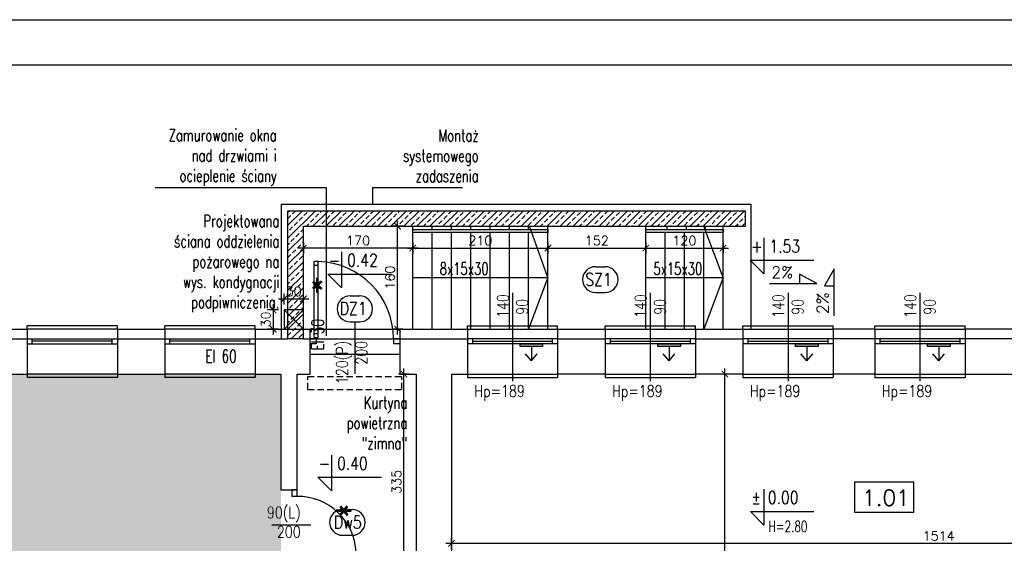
# Model space of a CAD drawing. Header units: millimetres. Extents: x 31969 to 285678, y -69766 to -1123.
# Tile 80 of 161: x 140257 to 141787, y -9867 to -9053. Entities that reach past the tile are written whole.
import ezdxf
from ezdxf.enums import TextEntityAlignment as Align
from ezdxf.lldxf.tags import DXFTag

# ---------------------------------------------------------------- set-up
doc = ezdxf.new("R2010")
doc.units = ezdxf.units.MM
doc.linetypes.add('HIDDEN', pattern=[0.375, 0.25, -0.125])
for name, color, linetype in [('a- wentylacja Łukasza 2', 118, 'Continuous'), ('a-izolacja 1', 3, 'Continuous'), ('a-koty', 1, 'Continuous'), ('a-opis 1', 3, 'Continuous'), ('a-opis 3', 15, 'Continuous'), ('a-opis stolarki 1', 3, 'Continuous'), ('a-opis stolarki 2', 1, 'Continuous'), ('a-przekrój 2', 251, 'Continuous'), ('a-przekrój 3', 1, 'Continuous'), ('a-przerywana', 250, 'HIDDEN'), ('a-ramka', 7, 'Continuous'), ('a-schody', 3, 'Continuous'), ('a-stolarka drzwiowa', 3, 'Continuous'), ('a-stolarka okienna', 3, 'Continuous'), ('a-szkło', 4, 'Continuous'), ('a-szraf', 252, 'Continuous'), ('a-wymiary', 11, 'Continuous'), ('a-ściany istniejące murowane', 6, 'Continuous'), ('a-ściany nośne projektowane', 7, 'Continuous')]:
    doc.layers.add(name, color=color, linetype=linetype)
doc.styles.add('MAREK', font='simplex.shx')
doc.styles.add('RS01507', font='romans.shx', dxfattribs={"width": 0.7, "height": 0.15})
doc.styles.add('WYMIAR', font='romans.shx', dxfattribs={"width": 0.8})
tags = doc.linetypes.add('DASHED', pattern=[0.75, 0.5, -0.25]).pattern_tags.tags
tags[6:7] = [DXFTag(74, 4), DXFTag(75, 0), DXFTag(340, '0'), DXFTag(46, 1.0), DXFTag(50, 0.0), DXFTag(44, 0.0), DXFTag(45, 0.0)]
tags[4:5] = [DXFTag(74, 4), DXFTag(75, 0), DXFTag(340, '0'), DXFTag(46, 1.0), DXFTag(50, 0.0), DXFTag(44, 0.0), DXFTag(45, 0.0)]
doc.dimstyles.new('MAREK', dxfattribs={"dimscale": 0.85, "dimtxt": 17, "dimasz": 12, "dimexe": 10, "dimexo": 0.625, "dimgap": 5, "dimtad": 1, "dimdec": 1, "dimdsep": 46, "dimtxsty": 'MAREK', "dimblk1": 'ARCHTICK', "dimblk2": 'ARCHTICK', "dimsah": 1, "dimcen": 2.5, "dimdle": 10, "dimadec": 0, "dimazin": 0, "dimtfac": 1, "dimtdec": 1, "dimtmove": 1, "dimatfit": 3, "dimldrblk": 'ARCHTICK', "dimfxl": 0, "dimtolj": 1, "dimtzin": 0, "dimarcsym": 0})

# ---------------------------------------------------------------- blocks, each defined once
blk = doc.blocks.new('_ARCHTICK')
at = {"color": 0, "linetype": 'ByBlock', "const_width": 0.15}
blk.add_lwpolyline([(-0.5, -0.5), (0.5, 0.5)], dxfattribs=at)
blk = doc.blocks.new('*D106')
at = {"layer": 'a-wymiary', "color": 0, "lineweight": -2, "ltscale": 100}
for p, q in [((140928.1, -9875.7), (140928.1, -9858.7)), ((142442.1, -9875.2), (142442.1, -9858.7)), ((142450.6, -9867.2), (140919.6, -9867.2))]:
    blk.add_line(p, q, dxfattribs=at)
at = {"layer": 'DEFPOINTS', "color": 0, "ltscale": 100}
for p in [(140928.1, -9867.2), (140928.1, -9882.1), (142442.1, -9875.7)]:
    blk.add_point(p, dxfattribs=at)
at = {"layer": 'a-wymiary', "color": 0, "lineweight": -2, "ltscale": 100, "xscale": 10.2, "yscale": 10.2, "zscale": 10.2, "rotation": 180}
blk.add_blockref('_ARCHTICK', (140928.1, -9867.2), dxfattribs=at)
at = {"layer": 'a-wymiary', "color": 0, "lineweight": -2, "ltscale": 100, "xscale": 10.2, "yscale": 10.2, "zscale": 10.2}
blk.add_blockref('_ARCHTICK', (142442.1, -9867.2), dxfattribs=at)
at = {"layer": 'a-wymiary', "color": 0, "ltscale": 100, "insert": (141685.1, -9855.7), "char_height": 14.45, "attachment_point": 5, "style": 'MAREK'}
blk.add_mtext('\\A1;1514', dxfattribs=at)
blk = doc.blocks.new('*D112')
at = {"layer": 'a-wymiary', "color": 0, "lineweight": -2, "ltscale": 100}
for p, q in [((141361.2, -9604.1), (141344.5, -9604.1)), ((141353, -10165.6), (141353, -9595.6)), ((141361.2, -10157.1), (141344.5, -10157.1))]:
    blk.add_line(p, q, dxfattribs=at)
at = {"layer": 'DEFPOINTS', "color": 0, "ltscale": 100}
for p in [(141353, -9604.1), (141361.7, -9604.1), (141361.7, -10157.1)]:
    blk.add_point(p, dxfattribs=at)
at = {"layer": 'a-wymiary', "color": 0, "lineweight": -2, "ltscale": 100, "xscale": 10.2, "yscale": 10.2, "zscale": 10.2}
for p, rotation in [((141353, -9604.1), 90), ((141353, -10157.1), 270)]:
    blk.add_blockref('_ARCHTICK', p, dxfattribs=dict(at, rotation=rotation))
at = {"layer": 'a-wymiary', "color": 0, "ltscale": 100, "insert": (141341.6, -9904.3), "char_height": 14.45, "attachment_point": 5, "rotation": 90, "style": 'MAREK'}
blk.add_mtext('\\A1;553', dxfattribs=at)
blk = doc.blocks.new('*D152')
at = {"layer": 'a-wymiary', "color": 0, "lineweight": -2, "ltscale": 100}
for p, q in [((140862.8, -9604.1), (140845.8, -9604.1)), ((140854.3, -9947.6), (140854.3, -9595.6)), ((140862.8, -9939.1), (140845.8, -9939.1))]:
    blk.add_line(p, q, dxfattribs=at)
at = {"layer": 'DEFPOINTS', "color": 0, "ltscale": 100}
for p in [(140854.3, -9604.1), (140873.1, -9604.1), (140873.1, -9939.1)]:
    blk.add_point(p, dxfattribs=at)
at = {"layer": 'a-wymiary', "color": 0, "lineweight": -2, "ltscale": 100, "xscale": 10.2, "yscale": 10.2, "zscale": 10.2}
for p, rotation in [((140854.3, -9604.1), 90), ((140854.3, -9939.1), 270)]:
    blk.add_blockref('_ARCHTICK', p, dxfattribs=dict(at, rotation=rotation))
at = {"layer": 'a-wymiary', "color": 0, "ltscale": 100, "insert": (140842.8, -9771.6), "char_height": 14.45, "attachment_point": 5, "rotation": 90, "style": 'MAREK'}
blk.add_mtext('\\A1;335', dxfattribs=at)
blk = doc.blocks.new('*D153')
at = {"layer": 'a-wymiary', "color": 0, "lineweight": -2, "ltscale": 100}
for p, q in [((140868.1, -9399.6), (140868.1, -9416.6)), ((141078.1, -9399.6), (141078.1, -9416.6)), ((140859.6, -9408.1), (141086.6, -9408.1))]:
    blk.add_line(p, q, dxfattribs=at)
at = {"layer": 'DEFPOINTS', "color": 0, "ltscale": 100}
for p in [(140868.1, -9374.1), (141078.1, -9374.1), (141078.1, -9408.1)]:
    blk.add_point(p, dxfattribs=at)
at = {"layer": 'a-wymiary', "color": 0, "lineweight": -2, "ltscale": 100, "xscale": 10.2, "yscale": 10.2, "zscale": 10.2, "rotation": 180}
blk.add_blockref('_ARCHTICK', (140868.1, -9408.1), dxfattribs=at)
at = {"layer": 'a-wymiary', "color": 0, "lineweight": -2, "ltscale": 100, "xscale": 10.2, "yscale": 10.2, "zscale": 10.2}
blk.add_blockref('_ARCHTICK', (141078.1, -9408.1), dxfattribs=at)
at = {"layer": 'a-wymiary', "color": 0, "ltscale": 100, "insert": (140973.1, -9396.6), "char_height": 14.45, "attachment_point": 5, "style": 'MAREK'}
blk.add_mtext('\\A1;210', dxfattribs=at)
blk = doc.blocks.new('*D154')
at = {"layer": 'a-wymiary', "color": 0, "lineweight": -2, "ltscale": 100}
for p, q in [((141230.1, -9399.6), (141230.1, -9416.6)), ((141350.1, -9399.6), (141350.1, -9416.6)), ((141221.6, -9408.1), (141358.6, -9408.1))]:
    blk.add_line(p, q, dxfattribs=at)
at = {"layer": 'DEFPOINTS', "color": 0, "ltscale": 100}
for p in [(141230.1, -9374.1), (141350.1, -9374.1), (141350.1, -9408.1)]:
    blk.add_point(p, dxfattribs=at)
at = {"layer": 'a-wymiary', "color": 0, "lineweight": -2, "ltscale": 100, "xscale": 10.2, "yscale": 10.2, "zscale": 10.2, "rotation": 180}
blk.add_blockref('_ARCHTICK', (141230.1, -9408.1), dxfattribs=at)
at = {"layer": 'a-wymiary', "color": 0, "lineweight": -2, "ltscale": 100, "xscale": 10.2, "yscale": 10.2, "zscale": 10.2}
blk.add_blockref('_ARCHTICK', (141350.1, -9408.1), dxfattribs=at)
at = {"layer": 'a-wymiary', "color": 0, "ltscale": 100, "insert": (141290.1, -9396.6), "char_height": 14.45, "attachment_point": 5, "style": 'MAREK'}
blk.add_mtext('\\A1;120', dxfattribs=at)
blk = doc.blocks.new('*D158')
at = {"layer": 'a-wymiary', "color": 0, "lineweight": -2, "ltscale": 100}
for p, q in [((140852.8, -9374.1), (140835.8, -9374.1)), ((140844.3, -9542.6), (140844.3, -9365.6)), ((140852.8, -9534.1), (140835.8, -9534.1))]:
    blk.add_line(p, q, dxfattribs=at)
at = {"layer": 'DEFPOINTS', "color": 0, "ltscale": 100}
for p in [(140844.3, -9374.1), (140878.1, -9374.1), (140878.1, -9534.1)]:
    blk.add_point(p, dxfattribs=at)
at = {"layer": 'a-wymiary', "color": 0, "lineweight": -2, "ltscale": 100, "xscale": 10.2, "yscale": 10.2, "zscale": 10.2}
for p, rotation in [((140844.3, -9374.1), 90), ((140844.3, -9534.1), 270)]:
    blk.add_blockref('_ARCHTICK', p, dxfattribs=dict(at, rotation=rotation))
at = {"layer": 'a-wymiary', "color": 0, "ltscale": 100, "insert": (140832.8, -9454.1), "char_height": 14.45, "attachment_point": 5, "rotation": 90, "style": 'MAREK'}
blk.add_mtext('\\A1;160', dxfattribs=at)
blk = doc.blocks.new('*D159')
at = {"layer": 'a-wymiary', "color": 0, "lineweight": -2, "ltscale": 100}
for p, q in [((140651, -9495.6), (140651, -9542.6)), ((140659.5, -9504.1), (140642.5, -9504.1)), ((140659.5, -9534.1), (140642.5, -9534.1))]:
    blk.add_line(p, q, dxfattribs=at)
at = {"layer": 'DEFPOINTS', "color": 0, "ltscale": 100}
for p in [(140668.4, -9504.1), (140651, -9534.1), (140668.1, -9534.1)]:
    blk.add_point(p, dxfattribs=at)
at = {"layer": 'a-wymiary', "color": 0, "lineweight": -2, "ltscale": 100, "xscale": 10.2, "yscale": 10.2, "zscale": 10.2}
for p, rotation in [((140651, -9504.1), 90), ((140651, -9534.1), 270)]:
    blk.add_blockref('_ARCHTICK', p, dxfattribs=dict(at, rotation=rotation))
at = {"layer": 'a-wymiary', "color": 0, "ltscale": 100, "insert": (140639.6, -9519.1), "char_height": 14.45, "attachment_point": 5, "rotation": 90, "style": 'MAREK'}
blk.add_mtext('\\A1;30', dxfattribs=at)
blk = doc.blocks.new('*D180')
at = {"layer": 'a-wymiary', "color": 0, "lineweight": -2, "ltscale": 100}
for p, q in [((140668.1, -9495.7), (140668.1, -9478.7)), ((140698.1, -9495.7), (140698.1, -9478.7)), ((140659.6, -9487.2), (140706.6, -9487.2))]:
    blk.add_line(p, q, dxfattribs=at)
at = {"layer": 'DEFPOINTS', "color": 0, "ltscale": 100}
for p in [(140698.1, -9487.2), (140668.1, -9504.1), (140698.1, -9504.1)]:
    blk.add_point(p, dxfattribs=at)
at = {"layer": 'a-wymiary', "color": 0, "lineweight": -2, "ltscale": 100, "xscale": 10.2, "yscale": 10.2, "zscale": 10.2, "rotation": 180}
blk.add_blockref('_ARCHTICK', (140668.1, -9487.2), dxfattribs=at)
at = {"layer": 'a-wymiary', "color": 0, "lineweight": -2, "ltscale": 100, "xscale": 10.2, "yscale": 10.2, "zscale": 10.2}
blk.add_blockref('_ARCHTICK', (140698.1, -9487.2), dxfattribs=at)
at = {"layer": 'a-wymiary', "color": 0, "ltscale": 100, "insert": (140683.1, -9475.7), "char_height": 14.45, "attachment_point": 5, "style": 'MAREK'}
blk.add_mtext('\\A1;30', dxfattribs=at)
blk = doc.blocks.new('*D562')
at = {"layer": 'a-wymiary', "color": 0, "lineweight": -2, "ltscale": 100}
for p, q in [((140698.1, -9399.6), (140698.1, -9416.6)), ((140868.1, -9400.2), (140868.1, -9416.6)), ((140876.6, -9408.1), (140689.6, -9408.1))]:
    blk.add_line(p, q, dxfattribs=at)
at = {"layer": 'DEFPOINTS', "color": 0, "ltscale": 100}
for p in [(140698.1, -9399.1), (140868.1, -9399.6), (140698.1, -9408.1)]:
    blk.add_point(p, dxfattribs=at)
at = {"layer": 'a-wymiary', "color": 0, "lineweight": -2, "ltscale": 100, "xscale": 10.2, "yscale": 10.2, "zscale": 10.2, "rotation": 180}
blk.add_blockref('_ARCHTICK', (140698.1, -9408.1), dxfattribs=at)
at = {"layer": 'a-wymiary', "color": 0, "lineweight": -2, "ltscale": 100, "xscale": 10.2, "yscale": 10.2, "zscale": 10.2}
blk.add_blockref('_ARCHTICK', (140868.1, -9408.1), dxfattribs=at)
at = {"layer": 'a-wymiary', "color": 0, "ltscale": 100, "insert": (140783.1, -9396.6), "char_height": 14.45, "attachment_point": 5, "style": 'MAREK'}
blk.add_mtext('\\A1;170', dxfattribs=at)
blk = doc.blocks.new('*D565')
at = {"layer": 'a-wymiary', "color": 0, "lineweight": -2, "ltscale": 100}
for p, q in [((141078.1, -9401.3), (141078.1, -9416.6)), ((141230.1, -9400.2), (141230.1, -9416.6)), ((141069.6, -9408.1), (141238.6, -9408.1))]:
    blk.add_line(p, q, dxfattribs=at)
at = {"layer": 'DEFPOINTS', "color": 0, "ltscale": 100}
for p in [(141078.1, -9400.8), (141230.1, -9399.6), (141230.1, -9408.1)]:
    blk.add_point(p, dxfattribs=at)
at = {"layer": 'a-wymiary', "color": 0, "lineweight": -2, "ltscale": 100, "xscale": 10.2, "yscale": 10.2, "zscale": 10.2, "rotation": 180}
blk.add_blockref('_ARCHTICK', (141078.1, -9408.1), dxfattribs=at)
at = {"layer": 'a-wymiary', "color": 0, "lineweight": -2, "ltscale": 100, "xscale": 10.2, "yscale": 10.2, "zscale": 10.2}
blk.add_blockref('_ARCHTICK', (141230.1, -9408.1), dxfattribs=at)
at = {"layer": 'a-wymiary', "color": 0, "ltscale": 100, "insert": (141154.1, -9396.6), "char_height": 14.45, "attachment_point": 5, "style": 'MAREK'}
blk.add_mtext('\\A1;152', dxfattribs=at)

msp = doc.modelspace()

# ---------------------------------------------------------------- hatches: boundary and pattern name
at = {"layer": 'a- wentylacja Łukasza 2', "linetype": 'DASHED', "ltscale": 0.009}
h = msp.add_hatch(color=256, dxfattribs=at)
h.dxf.hatch_style = 1
h.paths.add_polyline_path([(141034.76, -9557.1), (141034.76, -9561.3), (141069.76, -9561.3), (141069.76, -9557.1)])
h = msp.add_hatch(color=256, dxfattribs=at)
h.dxf.hatch_style = 1
h.paths.add_polyline_path([(141248.76, -9557.1), (141248.76, -9561.3), (141283.76, -9561.3), (141283.76, -9557.1)])
h = msp.add_hatch(color=256, dxfattribs=at)
h.dxf.hatch_style = 1
h.paths.add_polyline_path([(141462.76, -9557.1), (141462.76, -9561.3), (141497.76, -9561.3), (141497.76, -9557.1)])
h = msp.add_hatch(color=256, dxfattribs=at)
h.dxf.hatch_style = 1
h.paths.add_polyline_path([(141667.76, -9557.1), (141667.76, -9561.3), (141702.76, -9561.3), (141702.76, -9557.1)])
at = {"layer": 'a-przekrój 2', "ltscale": 0.1}
h = msp.add_hatch(dxfattribs=at)
h.set_pattern_fill('BRASS,_O', color=256, scale=2.25, angle=45)
h.set_pattern_definition([(45, (0, 0), (-10.1027881, 10.1027881), []), (45, (-5.051, 5.051), (-10.1027881, 10.1027881), [7.14375, -3.571875])])
h.paths.add_polyline_path([(140733.37, -9350.1), (140733.37, -9374.1), (141385.07, -9374.1), (141385.07, -9350.1)])
h.paths.add_polyline_path([(140698.07, -9374.1), (140733.37, -9374.1), (140733.37, -9350.1), (140674.07, -9350.1), (140674.07, -9504.1), (140698.07, -9504.1)])
h.paths.add_polyline_path([(140698.07, -9504.1), (140674.07, -9504.1), (140674.07, -9510.1), (140683.07, -9519.1)])
h.paths.add_polyline_path([(140683.07, -9519.1), (140698.07, -9534.1), (140698.07, -9504.1)])
h.paths.add_polyline_path([(140698.07, -9534.1), (140683.07, -9519.1), (140674.07, -9528.1), (140674.07, -9534.1)])
h.paths.add_polyline_path([(140674.07, -9528.1), (140683.07, -9519.1), (140674.07, -9510.1)])
h.paths.add_polyline_path([(140698.07, -9549.1), (140698.07, -9534.1), (140674.07, -9534.1), (140674.07, -9549.1)])
at = {"layer": 'a-szraf', "ltscale": 30}
h = msp.add_hatch(dxfattribs=at)
h.set_pattern_fill('DOTS', color=256, scale=3)
h.set_pattern_definition([(0, (0, -3342.232), (2.38125, 4.7625), [0, -4.7625])])
h.paths.add_polyline_path([(140443.07, -10347.1), (140213.07, -10347.1), (140213.07, -10605.1), (140443.07, -10605.1)])
h.paths.add_polyline_path([(140278.07, -10201.1), (140213.07, -10201.1), (140213.07, -10332.1), (140278.07, -10332.1)])
h.paths.add_polyline_path([(140663.07, -9604.1), (140213.07, -9604.1), (140213.07, -10157.1), (140663.07, -10157.1)])

# ---------------------------------------------------------------- linework, layer by layer
at = {"layer": 'a- wentylacja Łukasza 2', "linetype": 'DASHED', "ltscale": 0.009}
for p, q in [((141052.26, -9583.31), (141043.13, -9572.39)), ((141052.26, -9561.3), (141052.26, -9583.31)), ((141052.26, -9583.31), (141061.39, -9572.39)), ((141266.26, -9583.31), (141257.13, -9572.39)), ((141266.26, -9561.3), (141266.26, -9583.31)), ((141266.26, -9583.31), (141275.39, -9572.39)), ((141480.26, -9583.31), (141471.13, -9572.39)), ((141480.26, -9561.3), (141480.26, -9583.31)), ((141480.26, -9583.31), (141489.39, -9572.39)), ((141685.26, -9583.31), (141676.13, -9572.39)), ((141685.26, -9561.3), (141685.26, -9583.31)), ((141685.26, -9583.31), (141694.39, -9572.39))]:
    msp.add_line(p, q, dxfattribs=at)
for points in [[(141069.76, -9557.1), (141069.76, -9561.3), (141034.76, -9561.3), (141034.76, -9557.1)], [(141283.76, -9557.1), (141283.76, -9561.3), (141248.76, -9561.3), (141248.76, -9557.1)], [(141497.76, -9557.1), (141497.76, -9561.3), (141462.76, -9561.3), (141462.76, -9557.1)], [(141702.76, -9557.1), (141702.76, -9561.3), (141667.76, -9561.3), (141667.76, -9557.1)]]:
    msp.add_lwpolyline(points, close=True, dxfattribs=at)
at = {"layer": 'a-izolacja 1'}
for p, q in [((140213.07, -9549.1), (140269.07, -9549.1)), ((140409.07, -9549.1), (140483.07, -9549.1)), ((140623.07, -9549.1), (140674.07, -9549.1)), ((140698.07, -9549.1), (140708.07, -9549.1)), ((140848.07, -9549.1), (140953.07, -9549.1)), ((141093.07, -9549.1), (141167.07, -9549.1)), ((141307.07, -9549.1), (141381.07, -9549.1)), ((141586.07, -9549.1), (141521.07, -9549.1)), ((141834.07, -9549.1), (141726.07, -9549.1))]:
    msp.add_line(p, q, dxfattribs=at)
at = {"layer": 'a-koty'}
for points in [[(141413.49, -9392.3), (141413.49, -9448.17), (141392.26, -9426.95), (141490.92, -9426.95)], [(140757.45, -9413.98), (140757.45, -9469.86), (140736.23, -9448.63), (140834.88, -9448.63)], [(140741.84, -9729.84), (140741.84, -9785.71), (140720.61, -9764.49), (140819.27, -9764.49)], [(141413.73, -9782.91), (141413.73, -9838.78), (141392.51, -9817.55), (141491.16, -9817.55)]]:
    msp.add_lwpolyline(points, dxfattribs=at)
at = {"layer": 'a-opis 1', "ltscale": 40}
for p, q in [((140467.87, -9313.9), (140733.37, -9313.9)), ((140733.37, -9313.9), (140733.37, -9544.63)), ((140805.38, -9313.9), (140945.38, -9313.9)), ((140805.38, -9313.9), (140805.38, -9340.1))]:
    msp.add_line(p, q, dxfattribs=at)
at = {"layer": 'a-opis 1', "ltscale": 10}
for p, q in [((141468.92, -9448.52), (141468.92, -9463.25)), ((141495.57, -9463.25), (141468.92, -9448.52)), ((141522.53, -9440.41), (141507.8, -9467.06)), ((141522.53, -9513.73), (141522.53, -9440.41)), ((141422.25, -9463.25), (141495.57, -9463.25)), ((141507.8, -9467.06), (141522.53, -9467.06))]:
    msp.add_line(p, q, dxfattribs=at)
at = {"layer": 'a-opis 3'}
msp.add_lwpolyline([(141646.5, -9772.18), (141554.58, -9772.18), (141554.58, -9818.42), (141646.5, -9818.42)], close=True, dxfattribs=at)
at = {"layer": 'a-opis stolarki 1'}
for p, q in [((141023.07, -9477.88), (141023.07, -9615.01)), ((141237.07, -9477.88), (141237.07, -9615.01)), ((141451.07, -9477.88), (141451.07, -9615.01)), ((141656.07, -9477.88), (141656.07, -9615.01)), ((140778.07, -9522.73), (140778.23, -9603.47)), ((140709.84, -9839.1), (140649.05, -9839.1))]:
    msp.add_line(p, q, dxfattribs=at)
at = {"layer": 'a-opis stolarki 2'}
for p, q in [((140770.57, -9482.63), (140785.57, -9482.63)), ((140770.57, -9522.73), (140785.57, -9522.73)), ((140758.84, -9814.5), (140773.84, -9814.5)), ((140758.84, -9854.6), (140773.84, -9854.6))]:
    msp.add_line(p, q, dxfattribs=at)
for centre, start, end in [((140770.57, -9502.68), 90, 270), ((140785.57, -9502.68), 270, 90), ((140758.84, -9834.55), 90, 270), ((140773.84, -9834.55), 270, 90)]:
    msp.add_arc(centre, 20.05, start, end, dxfattribs=at)
at = {"layer": 'a-przekrój 3', "ltscale": 100}
for p, q in [((140698.07, -9504.1), (140668.07, -9504.1)), ((140668.07, -9504.1), (140668.07, -9534.1)), ((140698.07, -9534.1), (140668.07, -9504.1)), ((140668.07, -9534.1), (140698.07, -9504.1)), ((140674.07, -9534.1), (140698.07, -9534.1))]:
    msp.add_line(p, q, dxfattribs=at)
at = {"layer": 'a-przerywana', "color": 3, "ltscale": 40}
for p, q in [((140705.07, -9607.87), (140851.07, -9607.87)), ((140705.07, -9627.87), (140705.07, -9607.87)), ((140851.07, -9627.87), (140851.07, -9607.87)), ((140705.07, -9627.87), (140851.07, -9627.87))]:
    msp.add_line(p, q, dxfattribs=at)
at = {"layer": 'a-ramka', "ltscale": 0.5}
for points in [[(147493.33, -12023.13), (139893.33, -12023.13), (139893.33, -9053.13), (147493.33, -9053.13)], [(140143.33, -9123.13), (147423.33, -9123.13), (147423.33, -11953.13), (140143.33, -11953.13)]]:
    msp.add_lwpolyline(points, close=True, dxfattribs=at)
at = {"layer": 'a-schody'}
for p, q in [((140868.07, -9534.1), (140868.07, -9374.1)), ((140898.07, -9379.1), (140898.07, -9374.1)), ((140928.07, -9379.1), (140928.07, -9374.1)), ((140958.07, -9379.1), (140958.07, -9374.1)), ((140988.07, -9379.1), (140988.07, -9374.1)), ((141018.07, -9379.1), (141018.07, -9374.1)), ((141048.07, -9379.1), (141048.07, -9374.1)), ((141078.07, -9454.1), (141049.57, -9374.1)), ((141078.07, -9534.1), (141078.07, -9374.1)), ((141230.07, -9534.1), (141230.07, -9374.1)), ((141263.07, -9379.1), (141263.07, -9374.1)), ((141293.07, -9379.1), (141293.07, -9374.1)), ((141350.07, -9454.1), (141320.07, -9374.1)), ((141323.07, -9379.1), (141323.07, -9374.1)), ((141350.07, -9534.1), (141350.07, -9374.1)), ((140898.07, -9534.1), (140898.07, -9384.1)), ((140928.07, -9534.1), (140928.07, -9384.1)), ((140958.07, -9534.1), (140958.07, -9384.1)), ((140988.07, -9534.1), (140988.07, -9384.1)), ((141018.07, -9534.1), (141018.07, -9384.1)), ((141048.07, -9534.1), (141048.07, -9384.1)), ((141260.07, -9534.1), (141260.07, -9384.1)), ((141290.07, -9534.1), (141290.07, -9384.1)), ((141320.07, -9534.1), (141320.07, -9384.1)), ((141151.97, -9437.06), (141166.97, -9437.06)), ((140868.07, -9454.1), (141078.07, -9454.1)), ((141078.07, -9454.1), (141048.07, -9534.1)), ((141230.07, -9454.1), (141350.07, -9454.1)), ((141350.07, -9454.1), (141320.07, -9534.1)), ((141151.97, -9477.15), (141166.97, -9477.15))]:
    msp.add_line(p, q, dxfattribs=at)
for points in [[(140868.07, -9379.1), (141078.07, -9379.1), (141078.07, -9384.1), (140868.07, -9384.1)], [(141230.07, -9379.1), (141350.07, -9379.1), (141350.07, -9384.1), (141230.07, -9384.1)]]:
    msp.add_lwpolyline(points, close=True, dxfattribs=at)
for centre, start, end in [((141151.97, -9457.11), 90, 270), ((141166.97, -9457.11), 270, 90)]:
    msp.add_arc(centre, 20.05, start, end, dxfattribs=at)
at = {"layer": 'a-stolarka drzwiowa'}
for p, q in [((140715.07, -9547.1), (140715.07, -9429.13)), ((140721.07, -9429.13), (140715.07, -9429.13)), ((140721.07, -9435.13), (140715.07, -9435.13)), ((140721.07, -9547.1), (140721.07, -9429.13)), ((140715.07, -9541.1), (140721.07, -9541.1)), ((140718.07, -9549.1), (140708.07, -9549.1)), ((140718.07, -9557.1), (140708.07, -9557.1)), ((140715.07, -9547.1), (140721.07, -9547.1)), ((140718.07, -9549.1), (140718.07, -9557.1)), ((140848.07, -9549.1), (140838.07, -9549.1)), ((140838.07, -9549.1), (140838.07, -9557.1)), ((140848.07, -9557.1), (140838.07, -9557.1)), ((140680.07, -9784.1), (140680.07, -9794.1)), ((140688.07, -9784.1), (140680.07, -9784.1)), ((140688.07, -9784.1), (140688.07, -9794.1)), ((140688.07, -9794.1), (140680.07, -9794.1))]:
    msp.add_line(p, q, dxfattribs=at)
msp.add_circle((140717.07, -9548.1), 1, dxfattribs=at)
at = {"layer": 'a-stolarka drzwiowa', "linetype": 'DASHED', "lineweight": 25, "ltscale": 20}
for centre, radius, start, end in [((140718.07, -9549.1), 120, 0, 88.56746), ((140689.07, -9885.1), 91, 2.51931, 90.52078)]:
    msp.add_arc(centre, radius, start, end, dxfattribs=at)
at = {"layer": 'a-stolarka okienna', "linetype": 'DASHED', "lineweight": 25, "ltscale": 40}
for p, q in [((140664.07, -9549.1), (140664.07, -9340.1)), ((140664.07, -9340.1), (141393.07, -9340.1)), ((141393.07, -9340.1), (141393.07, -9534.1))]:
    msp.add_line(p, q, dxfattribs=at)
at = {"layer": 'a-stolarka okienna', "ltscale": 40}
for p, q in [((140269.07, -9534.1), (140269.07, -9529.1)), ((140409.07, -9529.1), (140269.07, -9529.1)), ((140409.07, -9534.1), (140409.07, -9529.1)), ((140483.07, -9534.1), (140483.07, -9529.1)), ((140623.07, -9529.1), (140483.07, -9529.1)), ((140623.07, -9534.1), (140623.07, -9529.1)), ((140953.07, -9534.1), (140953.07, -9529.1)), ((140953.07, -9529.1), (141093.07, -9529.1)), ((141093.07, -9534.1), (141093.07, -9529.1)), ((141167.07, -9534.1), (141167.07, -9529.1)), ((141167.07, -9529.1), (141307.07, -9529.1)), ((141307.07, -9534.1), (141307.07, -9529.1)), ((141381.07, -9534.1), (141381.07, -9529.1)), ((141381.07, -9529.1), (141521.07, -9529.1)), ((141521.07, -9534.1), (141521.07, -9529.1)), ((141586.07, -9534.1), (141586.07, -9529.1)), ((141586.07, -9529.1), (141726.07, -9529.1)), ((141726.07, -9534.1), (141726.07, -9529.1)), ((140269.07, -9604.1), (140269.07, -9609.1)), ((140409.07, -9604.1), (140409.07, -9609.1)), ((140483.07, -9604.1), (140483.07, -9609.1)), ((140623.07, -9604.1), (140623.07, -9609.1)), ((140953.07, -9604.1), (140953.07, -9609.1)), ((141093.07, -9604.1), (141093.07, -9609.1)), ((141167.07, -9604.1), (141167.07, -9609.1)), ((141307.07, -9604.1), (141307.07, -9609.1)), ((141381.07, -9604.1), (141381.07, -9609.1)), ((141521.07, -9604.1), (141521.07, -9609.1)), ((141586.07, -9604.1), (141586.07, -9609.1)), ((141726.07, -9604.1), (141726.07, -9609.1)), ((140409.07, -9609.1), (140269.07, -9609.1)), ((140623.07, -9609.1), (140483.07, -9609.1)), ((140953.07, -9609.1), (141093.07, -9609.1)), ((141167.07, -9609.1), (141307.07, -9609.1)), ((141381.07, -9609.1), (141521.07, -9609.1)), ((141586.07, -9609.1), (141726.07, -9609.1))]:
    msp.add_line(p, q, dxfattribs=at)
at = {"layer": 'a-stolarka okienna', "linetype": 'DASHED', "lineweight": 25, "ltscale": 20}
for p, q in [((140409.07, -9534.1), (140269.07, -9534.1)), ((140623.07, -9534.1), (140483.07, -9534.1)), ((140708.07, -9534.1), (140848.07, -9534.1)), ((140953.07, -9534.1), (141093.07, -9534.1)), ((141167.07, -9534.1), (141307.07, -9534.1)), ((141381.07, -9534.1), (141521.07, -9534.1)), ((141586.07, -9534.1), (141726.07, -9534.1)), ((140708.07, -9549.1), (140848.07, -9549.1)), ((140708.07, -9573.1), (140848.07, -9573.1)), ((140409.07, -9604.1), (140269.07, -9604.1)), ((140623.07, -9604.1), (140483.07, -9604.1)), ((140953.07, -9604.1), (141093.07, -9604.1)), ((141167.07, -9604.1), (141307.07, -9604.1)), ((141381.07, -9604.1), (141521.07, -9604.1)), ((141586.07, -9604.1), (141726.07, -9604.1))]:
    msp.add_line(p, q, dxfattribs=at)
at = {"layer": 'a-stolarka okienna'}
for p, q in [((140269.07, -9549.1), (140409.07, -9549.1)), ((140269.07, -9557.1), (140408.85, -9557.1)), ((140276.85, -9557.1), (140276.85, -9549.1)), ((140400.85, -9557.1), (140400.85, -9549.1)), ((140483.07, -9549.1), (140623.07, -9549.1)), ((140483.07, -9557.1), (140622.85, -9557.1)), ((140490.85, -9557.1), (140490.85, -9549.1)), ((140614.85, -9557.1), (140614.85, -9549.1)), ((141093.07, -9549.1), (140953.07, -9549.1)), ((141093.07, -9557.1), (140953.3, -9557.1)), ((140961.3, -9557.1), (140961.3, -9549.1)), ((141085.3, -9557.1), (141085.3, -9549.1)), ((141307.07, -9549.1), (141167.07, -9549.1)), ((141307.07, -9557.1), (141167.3, -9557.1)), ((141175.3, -9557.1), (141175.3, -9549.1)), ((141299.3, -9557.1), (141299.3, -9549.1)), ((141521.07, -9549.1), (141381.07, -9549.1)), ((141521.07, -9557.1), (141381.3, -9557.1)), ((141389.3, -9557.1), (141389.3, -9549.1)), ((141513.3, -9557.1), (141513.3, -9549.1)), ((141726.07, -9549.1), (141586.07, -9549.1)), ((141726.07, -9557.1), (141586.3, -9557.1)), ((141594.3, -9557.1), (141594.3, -9549.1)), ((141718.3, -9557.1), (141718.3, -9549.1))]:
    msp.add_line(p, q, dxfattribs=at)
at = {"layer": 'a-szkło', "ltscale": 2}
for p, q in [((140400.85, -9553.1), (140276.85, -9553.1)), ((140614.85, -9553.1), (140490.85, -9553.1)), ((140961.3, -9553.1), (141085.3, -9553.1)), ((141175.3, -9553.1), (141299.3, -9553.1)), ((141389.3, -9553.1), (141513.3, -9553.1)), ((141594.3, -9553.1), (141718.3, -9553.1))]:
    msp.add_line(p, q, dxfattribs=at)
at = {"layer": 'a-ściany istniejące murowane'}
for p, q in [((140213.07, -9534.1), (140269.07, -9534.1)), ((140269.07, -9534.1), (140269.07, -9604.1)), ((140409.07, -9534.1), (140483.07, -9534.1)), ((140409.07, -9534.1), (140409.07, -9604.1)), ((140483.07, -9534.1), (140483.07, -9604.1)), ((140623.07, -9534.1), (140674.07, -9534.1)), ((140623.07, -9534.1), (140623.07, -9604.1)), ((140698.07, -9534.1), (140708.07, -9534.1)), ((140708.07, -9534.1), (140708.07, -9604.1)), ((140848.07, -9534.1), (140953.07, -9534.1)), ((140848.07, -9534.1), (140848.07, -9604.1)), ((140953.07, -9534.1), (140953.07, -9604.1)), ((141093.07, -9534.1), (141093.07, -9604.1)), ((141093.07, -9534.1), (141167.07, -9534.1)), ((141167.07, -9534.1), (141167.07, -9604.1)), ((141307.07, -9534.1), (141307.07, -9604.1)), ((141307.07, -9534.1), (141381.07, -9534.1)), ((141381.07, -9534.1), (141381.07, -9604.1)), ((141521.07, -9534.1), (141521.07, -9604.1)), ((141586.07, -9534.1), (141521.07, -9534.1)), ((141586.07, -9534.1), (141586.07, -9604.1)), ((141726.07, -9534.1), (141726.07, -9604.1)), ((141834.07, -9534.1), (141726.07, -9534.1)), ((140213.07, -9604.1), (140269.07, -9604.1)), ((140409.07, -9604.1), (140483.07, -9604.1)), ((140623.07, -9604.1), (140663.07, -9604.1)), ((140663.07, -9604.1), (140663.07, -9784.1)), ((140688.07, -9604.1), (140708.07, -9604.1)), ((140688.07, -9604.1), (140688.07, -9784.1)), ((140848.07, -9604.1), (140873.07, -9604.1)), ((140873.07, -9604.1), (140873.07, -10157.1)), ((140928.07, -9604.1), (140953.07, -9604.1)), ((140928.07, -9604.1), (140928.07, -10157.1)), ((141167.07, -9604.1), (141093.07, -9604.1)), ((141381.07, -9604.1), (141307.07, -9604.1)), ((141586.07, -9604.1), (141521.07, -9604.1)), ((141726.07, -9604.1), (141834.07, -9604.1)), ((140663.07, -9784.1), (140688.07, -9784.1))]:
    msp.add_line(p, q, dxfattribs=at)
at = {"layer": 'a-ściany nośne projektowane', "ltscale": 100}
for p, q in [((140674.07, -9549.1), (140674.07, -9350.1)), ((140674.07, -9350.1), (141385.07, -9350.1)), ((141385.07, -9374.1), (141385.07, -9350.1)), ((140698.07, -9549.1), (140698.07, -9374.1)), ((140698.07, -9374.1), (141385.07, -9374.1)), ((140698.07, -9549.1), (140674.07, -9549.1))]:
    msp.add_line(p, q, dxfattribs=at)

# ---------------------------------------------------------------- texts
at = {"layer": 'a-koty', "char_height": 19.8, "width": 462.9754, "attachment_point": 1, "style": 'WYMIAR'}
for s, insert in [('+ 1.53', (141393.7, -9395.44)), ('- 0.42', (140737.66, -9417.12)), ('- 0.40', (140722.05, -9732.98)), ('%%P 0.00', (141393.94, -9786.05))]:
    msp.add_mtext(s, dxfattribs=dict(at, insert=insert))
at = {"layer": 'a-opis 1', "ltscale": 40, "style": 'RS01507', "width": 0.7}
for s, p in [('8x15x30', (140909.76, -9440.27)), ('5x15x30', (141241.76, -9440.27))]:
    msp.add_text(s, height=18.913, dxfattribs=at).set_placement(p, align=Align.MIDDLE_LEFT)
at = {"layer": 'a-opis 1', "ltscale": 10, "style": 'WYMIAR', "text_generation_flag": 6}
for rotation, p in [(180, (141425.08, -9454.78)), (270, (141514.05, -9510.9))]:
    msp.add_text('2%%%', height=18, rotation=rotation, dxfattribs=at).set_placement(p)
at = {"layer": 'a-opis 1', "ltscale": 40, "style": 'RS01507', "width": 0.7}
msp.add_text(' H=2.80', height=17.103, dxfattribs=at).set_placement((141412.7, -9849.38))
at = {"layer": 'a-opis 1', "ltscale": 40, "char_height": 18.9125, "attachment_point": 9, "style": 'RS01507'}
for s, insert in [('Zamurowanie okna nad drzwiami i ocieplenie ściany', (140656.62, -9311.42)), ('Montaż systemowego zadaszenia', (140970.36, -9305.58))]:
    msp.add_mtext_dynamic_manual_height_columns(s, width=190.1936, gutter_width=12.5, heights=[0], dxfattribs=dict(at, insert=insert))
for s, insert, width in [('Projektowana ściana oddzielenia pożarowego na wys. kondygnacji podpiwniczenia.', (140660.79, -9507.97), 190.1936), ('Kurtyna powietrzna\\P"zimna"', (140859.47, -9720.87), 159.7897)]:
    msp.add_mtext(s, dxfattribs=dict(at, insert=insert, width=width))
at = {"layer": 'a-opis 3', "style": 'MAREK'}
msp.add_text('1.01', height=24.659, dxfattribs=at).set_placement((141566.06, -9808.71))
at = {"layer": 'a-opis 3', "ltscale": 40, "insert": (140730.11, -9518.44), "char_height": 19.613, "width": 649.6209, "attachment_point": 9, "rotation": 90, "style": 'RS01507'}
msp.add_mtext('EI 30', dxfattribs=at)
at = {"layer": 'a-opis 3', "ltscale": 40, "insert": (140341.04, -9585.87), "char_height": 19.613, "width": 649.6209, "attachment_point": 7, "style": 'RS01507'}
msp.add_mtext('{\\W7.6055;  }EI 60', dxfattribs=at)
at = {"layer": 'a-opis stolarki 1', "char_height": 18, "width": 35.8438, "rotation": 90, "style": 'WYMIAR'}
for s, insert, attachment_point in [('{\\W0.995659; }\\P 140\\P{\\W0.34804; }90', (141047.05, -9516.88), 7), ('{\\W0.995659; }\\P 140\\P{\\W0.34804; }90', (141261.05, -9516.88), 7), ('{\\W0.995659; }\\P 140\\P{\\W0.34804; }90', (141475.05, -9516.88), 7), ('{\\W0.995659; }\\P 140\\P{\\W0.34804; }90', (141680.05, -9516.88), 7), ('\\P120(P)\\P200', (140719.19, -9552.31), 3)]:
    msp.add_mtext(s, dxfattribs=dict(at, insert=insert, attachment_point=attachment_point))
at = {"layer": 'a-opis stolarki 1', "char_height": 18, "width": 35.8438, "style": 'WYMIAR'}
for s, insert, attachment_point in [('Hp=189', (141042.18, -9645.41), 9), ('Hp=189', (141256.18, -9645.41), 9), ('Hp=189', (141470.18, -9645.41), 9), ('Hp=189', (141675.18, -9645.41), 9), ('\\P90(L)\\P200', (140693.91, -9780.21), 3)]:
    msp.add_mtext(s, dxfattribs=dict(at, insert=insert, attachment_point=attachment_point))
at = {"layer": 'a-opis stolarki 2', "insert": (140671.23, -9494.55), "char_height": 40.095, "attachment_point": 7, "style": 'WYMIAR'}
msp.add_mtext_dynamic_manual_height_columns('\\A1;{\\W1.35983; }*', width=124.3193, gutter_width=12.5, heights=[0], dxfattribs=at)
at = {"layer": 'a-opis stolarki 2', "char_height": 20.047, "width": 23.6587, "attachment_point": 9, "style": 'WYMIAR'}
for s, insert in [('DZ1', (140796.46, -9512.09)), ('Dw5', (140788.68, -9844.29))]:
    msp.add_mtext(s, dxfattribs=dict(at, insert=insert))
at = {"layer": 'a-opis stolarki 2', "insert": (140789.37, -9805.25), "char_height": 40.095, "attachment_point": 9, "rotation": 90, "style": 'WYMIAR'}
msp.add_mtext_dynamic_manual_height_columns('\\A1;*', width=124.3193, gutter_width=12.5, heights=[0], dxfattribs=at)
at = {"layer": 'a-schody', "insert": (141177.24, -9467), "char_height": 20.047, "width": 23.6587, "attachment_point": 9, "style": 'WYMIAR'}
msp.add_mtext('SZ1', dxfattribs=at)

# ---------------------------------------------------------------- dimensions: what is measured, and where the dimension line sits
at = {"layer": 'a-wymiary', "ltscale": 100}
for base, p1, p2, picture, middle in [((140844.32, -9374.1), (140878.07, -9534.1), (140878.07, -9374.1), '*D158', (140832.84, -9454.1)), ((140854.32, -9604.1), (140873.07, -9939.1), (140873.07, -9604.1), '*D152', (140842.84, -9771.6))]:
    dim = msp.add_linear_dim(base=base, p1=p1, p2=p2, angle=90, dimstyle='MAREK', dxfattribs=at)
    dim.commit()
    dim.dimension.update_dxf_attribs({"geometry": picture, "text_midpoint": middle})
for base, p1, p2, picture, middle in [((141078.07, -9408.12), (140868.07, -9374.1), (141078.07, -9374.1), '*D153', (140973.07, -9396.64)), ((141350.07, -9408.12), (141230.07, -9374.1), (141350.07, -9374.1), '*D154', (141290.07, -9396.64)), ((140698.07, -9408.12), (140868.07, -9399.62), (140698.07, -9399.05), '*D562', (140783.07, -9396.64)), ((141230.07, -9408.12), (141078.07, -9400.78), (141230.07, -9399.62), '*D565', (141154.07, -9396.64)), ((140928.07, -9867.22), (142442.07, -9875.72), (140928.07, -9882.1), '*D106', (141685.07, -9855.74))]:
    dim = msp.add_linear_dim(base=base, p1=p1, p2=p2, dimstyle='MAREK', dxfattribs=at)
    dim.commit()
    dim.dimension.update_dxf_attribs({"geometry": picture, "text_midpoint": middle})
dim = msp.add_linear_dim(base=(140698.07, -9487.2), p1=(140668.07, -9504.1), p2=(140698.07, -9504.1), dimstyle='MAREK', dxfattribs=at)
dim.commit()
dim.dimension.update_dxf_attribs({"geometry": '*D180', "text_midpoint": (140683.07, -9487.2), "dimtype": 160})
for base, p1, p2, picture, middle in [((140651.03, -9534.1), (140668.41, -9504.1), (140668.07, -9534.1), '*D159', (140651.03, -9519.1)), ((141353.03, -9604.1), (141361.7, -10157.1), (141361.7, -9604.1), '*D112', (141353.03, -9904.35))]:
    dim = msp.add_linear_dim(base=base, p1=p1, p2=p2, angle=90, dimstyle='MAREK', dxfattribs=at)
    dim.commit()
    dim.dimension.update_dxf_attribs({"geometry": picture, "text_midpoint": middle, "dimtype": 160})

doc.saveas('drawing.dxf')
